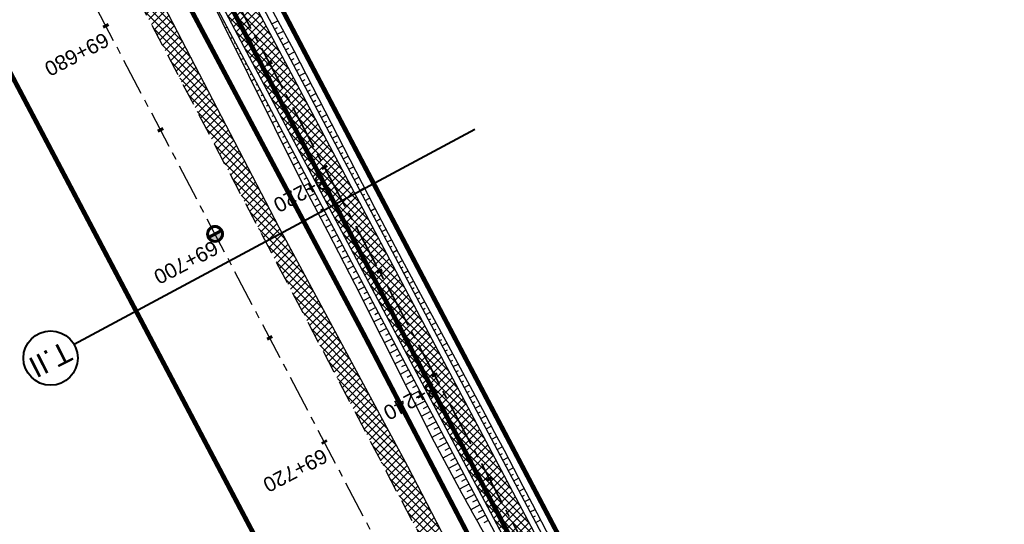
# Model space of a CAD drawing. Header units: metres. Extents: x 7529682 to 7533751, y 5721195 to 5727842.
# Tile 60 of 210: x 7531191 to 7531275, y 5724925 to 5724968. Entities that reach past the tile are written whole.
import ezdxf
from ezdxf.enums import TextEntityAlignment as Align

# ---------------------------------------------------------------- set-up
doc = ezdxf.new("R2010")
doc.units = ezdxf.units.M
for name, pattern in [('817-dzialki-09-05-04$0$HIDDEN', [0.375, 0.25, -0.125]), ('ACAD_ISO05W100', [33, 24, -3, 0, -3, 0, -3]), ('CENTER', [50.8, 31.75, -6.35, 6.35, -6.35]), ('CENTER2', [28.575, 19.05, -3.175, 3.175, -3.175]), ('HIDDEN', [9.525, 6.35, -3.175])]:
    doc.linetypes.add(name, pattern=pattern)
for name, color, linetype in [('C-DROGI-SYTUACJA', 7, 'Continuous'), ('C-DROGI-SYTUACJA-ETYKIETY', 7, 'Continuous'), ('D-hatch-pobocza', 131, 'Continuous'), ('D-pobocza', 60, 'Continuous'), ('D-rowy', 160, 'Continuous'), ('D-skarpa', 2, 'Continuous'), ('D-skarpa-kreskowanie', 2, 'Continuous')]:
    doc.layers.add(name, color=color, linetype=linetype)
for name, color, linetype, lineweight, true_color in [('D-ewidencja-numery', 7, 'Continuous', 50, 0x40ff00), ('D-hatch-ciag-pieszo-rowerowy', 7, 'Continuous', 13, 0xff9f80), ('D-LR-etap-III', 7, '817-dzialki-09-05-04$0$HIDDEN', 50, 0x00008f), ('D-typowe', 7, 'Continuous', 40, 0x0061c2)]:
    doc.layers.add(name, color=color, linetype=linetype, lineweight=lineweight, true_color=true_color)
for name, color, linetype, lineweight in [('D-krawędzie', 3, 'Continuous', 30), ('D-obrzeża', 2, 'Continuous', 30), ('D-oś', 10, 'CENTER', 30), ('D-pas-drogowy', 7, 'ACAD_ISO05W100', 50)]:
    doc.layers.add(name, color=color, linetype=linetype, lineweight=lineweight)
doc.layers.add('poprzeczki', color=7, linetype='Continuous', true_color=0x0000c7)
doc.styles.get("Standard").update_dxf_attribs({"font": 'arial.ttf'})

# ---------------------------------------------------------------- blocks, each defined once
blk = doc.blocks.new('kilometraz')
at = {"linetype": 'ByBlock', "lineweight": -2}
blk.add_hatch(color=0, dxfattribs=at).paths.add_polyline_path([(0, -0.28125, 0.41421356), (0.28125, 0, 0.41421356), (0, 0.28125)])
at = {"color": 0, "linetype": 'ByBlock', "lineweight": -2}
blk.add_line((0, 0.28125), (0, -0.28125), dxfattribs=at)
blk.add_circle((0, 0), 0.28125, dxfattribs=at)
blk = doc.blocks.new('AeccTickLine')
at = {"color": 0, "linetype": 'ByBlock', "lineweight": -2}
blk.add_line((0, 1), (0, -1), dxfattribs=at)

msp = doc.modelspace()

# ---------------------------------------------------------------- hatches: boundary and pattern name
at = {"layer": 'D-hatch-ciag-pieszo-rowerowy'}
h = msp.add_hatch(dxfattribs=at)
h.set_pattern_fill('ANSI37', color=256, scale=0.15, style=0)
h.set_pattern_definition([(45, (0.88535, 0.46493), (-0.33675960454, 0.33675960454), []), (135, (0.88535, 0.46493), (-0.33675960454, -0.33675960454), [])])
h.paths.add_polyline_path([(7531176.002, 5725035.633), (7531173.776, 5725034.493), (7531202.515, 5724979.795), (7531233.696, 5724920.95), (7531258.824, 5724873.473), (7531292.225, 5724809.507), (7531303.703, 5724787.477), (7531306.47, 5724787.579), (7531294.441, 5724810.665), (7531261.037, 5724874.637), (7531235.905, 5724922.12), (7531204.726, 5724980.962)])
at = {"layer": 'D-hatch-pobocza'}
h = msp.add_hatch(dxfattribs=at)
h.set_pattern_fill('ANSI37', color=256, scale=0.15, style=0)
h.set_pattern_definition([(45, (0, 0), (-0.33675960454, 0.33675960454), []), (135, (0, 0), (-0.33675960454, -0.33675960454), [])])
h.paths.add_polyline_path([(7531224.12, 5724929.62), (7531213.15, 5724949.98), (7531200.73, 5724973.91), (7531188.83, 5724996.41), (7531176.89, 5725019.33), (7531166.91, 5725038.07), (7531158.98, 5725054.059), (7531158.142, 5725051.386), (7531167.38, 5725033.767), (7531197.165, 5724976.988), (7531228.151, 5724918.034), (7531253.153, 5724870.491), (7531286.796, 5724806.654), (7531296.235, 5724788.675), (7531298.776, 5724787.518), (7531278.14, 5724826.49), (7531263.88, 5724853.83), (7531259.01, 5724862.85), (7531247.51, 5724884.88), (7531235.21, 5724908.21)])

# ---------------------------------------------------------------- linework, layer by layer
at = {"layer": 'C-DROGI-SYTUACJA', "color": 10, "linetype": 'CENTER2', "lineweight": 35, "ltscale": 0.2}
msp.add_lwpolyline([(7531156.869, 5725074.83), (7531166.993, 5725055.55, -0.068732), (7531168.479, 5725051.432), (7531169.1, 5725048.503, 0.068783), (7531171.89, 5725040.776), (7531203.621, 5724980.378), (7531234.8, 5724921.535), (7531259.931, 5724874.055), (7531293.333, 5724810.086), (7531313.16, 5724772.033), (7531341.529, 5724719.923, -0.009023), (7531346.533, 5724710.322), (7531363.735, 5724675.815), (7531380.065, 5724644.823), (7531398.584, 5724609.363), (7531424.897, 5724559.228), (7531446.142, 5724518.961), (7531474.816, 5724464.452), (7531498.201, 5724419.897)], format="xyb", dxfattribs=at)
at = {"layer": 'D-ewidencja-numery', "color": 12, "ltscale": 15, "true_color": 0xc70000}
msp.add_lwpolyline([(7531166.31, 5725074.58), (7531172.29, 5725062.58), (7531170.59, 5725055.606), (7531173.733, 5725044.081), (7531215.342, 5724964.86), (7531238.054, 5724921.685), (7531262.39, 5724875.283), (7531295.587, 5724811.266), (7531348.488, 5724712.363), (7531363.741, 5724682.684), (7531366.987, 5724675.865), (7531382.541, 5724646.111), (7531401.299, 5724610.875), (7531428.965, 5724558.862), (7531449.111, 5724520.398), (7531477.293, 5724465.831), (7531500.996, 5724421.113)], dxfattribs=at)
at = {"layer": 'D-krawędzie', "linetype": 'HIDDEN', "ltscale": 0.3, "flags": 128}
msp.add_lwpolyline([(7530572.01, 5726166.06), (7530620.381, 5726072.761), (7530641.555, 5726032.008), (7530660.961, 5725995.07), (7530689.128, 5725941.54), (7530707.336, 5725907.032), (7530725.256, 5725873.093), (7530743.97, 5725837.654), (7530770.527, 5725787.119), (7530787.864, 5725754.267), (7530809.898, 5725712.542), (7530824.739, 5725684.389), (7530840.856, 5725653.693), (7530860.675, 5725616.154), (7530865.283, 5725607.394), (7530878.05, 5725583.08), (7530918.172, 5725507.178), (7530950.163, 5725446.305), (7530993.419, 5725364.265), (7531022.766, 5725308.719), (7531053.81, 5725249.872), (7531081.166, 5725197.875), (7531103.902, 5725154.541), (7531128.123, 5725108.448), (7531149.3, 5725068.25), (7531167.38, 5725033.767), (7531197.165, 5724976.988), (7531228.151, 5724918.034), (7531253.153, 5724870.491), (7531286.796, 5724806.654), (7531306.74, 5724768.665), (7531335.094, 5724714.652), (7531357.319, 5724672.439), (7531373.645, 5724641.454), (7531392.162, 5724605.999), (7531418.48, 5724555.853), (7531439.727, 5724515.582), (7531468.399, 5724461.077), (7531491.782, 5724416.528), (7531531.99, 5724339.833), (7531557.227, 5724291.659), (7531569.852, 5724267.577), (7531591.376, 5724226.548), (7531610.004, 5724191.103), (7531616.883, 5724177.999), (7531629.985, 5724153.025), (7531641.007, 5724132.022), (7531664.906, 5724087.617), (7531677.644, 5724064.786), (7531683.112, 5724054.988), (7531686.753, 5724048.18), (7531695.448, 5724031.697), (7531703.749, 5724015.917), (7531709.214, 5724005.514), (7531719.389, 5723986.147), (7531726.295, 5723973), (7531732.741, 5723960.736), (7531735.13, 5723956.19)], dxfattribs=at)
at = {"layer": 'D-LR-etap-III', "ltscale": 10, "flags": 128}
msp.add_lwpolyline([(7531750.474, 5723895.103, 0.4, 0.4, 0), (7531750.505, 5723895.13, 0.4, 0.4, 0), (7531682.71, 5724022.92, 0.4, 0.4, 0), (7531619.177, 5724147.204, 0.4, 0.4, 0), (7531592.309, 5724198.489, 0.4, 0.4, 0), (7531553.264, 5724272.919, 0.4, 0.4, 0), (7531504.02, 5724366.79, 0.4, 0.4, 0), (7531482.09, 5724407.62, 0.4, 0.4, 0), (7531412.35, 5724541.183, 0.4, 0.4, 0), (7531388.464, 5724586.93, 0.4, 0.4, 0), (7531345.12, 5724669.94, 0.4, 0.4, 0), (7531127.66, 5725081.67, 0.4, 0.4, 0), (7531059.253, 5725211.041, 0.4, 0.4, 0), (7531008.007, 5725307.954, 0.4, 0.4, 0), (7530964.182, 5725390.836, 0.4, 0.4, 0), (7530914.557, 5725484.684, 0.4, 0.4, 0), (7530865.243, 5725577.494, 0.4, 0.4, 0), (7530840.085, 5725624.059, 0.4, 0.4, 0), (7530802.56, 5725694.925, 0.4, 0.4, 0), (7530755.54, 5725787.51, 0.4, 0.4, 0), (7530708.718, 5725876.303, 0.4, 0.4, 0), (7530695.12, 5725902.09, 0.4, 0.4, 0), (7530642.914, 5726001.078, 0.4, 0.4, 0), (7530634.935, 5726016.147, 0.4, 0.4, 0), (7530610.82, 5726061.93, 0.4, 0.4, 0), (7530610.82, 5726061.93, 0.4, 0.4, 0), (7530607.21, 5726063.51, 0.4, 0.4, 0), (7530597.42, 5726080.68, 0.4, 0.4, 0), (7530591.16, 5726088.44, 0.4, 0.4, 0), (7530581.28, 5726107.21, 0.4, 0.4, 0), (7530571.29, 5726130.56, 0.4, 0.4, 0), (7530549.555, 5726171.527, 0.4, 0.4, 0), (7530531.014, 5726206.474, 0.4, 0.4, 0), (7530516.461, 5726236.017, 0.4, 0.4, 0), (7530500.799, 5726266.141, 0.4, 0.4, 0), (7530491.35, 5726283.94, 0.4, 0.4, 0), (7530482.4, 5726303.41, 0.4, 0.4, 0), (7530482.4, 5726303.41, 0.4, 0.4, 0), (7530450.41, 5726357.28, 0.4, 0.4, 0), (7530397.759, 5726458.5, 0.4, 0.4, 0), (7530334.708, 5726583.665, 0.4, 0.4, 0), (7530303.939, 5726645.168, 0.4, 0.4, 0), (7530300.51, 5726651.778, 0.4, 0.4, 0), (7530289.214, 5726671.967, 0.4, 0.4, 0), (7530281.54, 5726685.57, 0.4, 0.4, 0), (7530261.371, 5726724.163, 0.4, 0.4, 0), (7530254.03, 5726738.21, 0.4, 0.4, 0), (7530197.22, 5726845.06, 0.4, 0.4, 0), (7530194.71, 5726849.15, 0.4, 0.4, 0), (7530195.92, 5726850.75, 0.4, 0.4, 0), (7530170.547, 5726892.961, 0.4, 0.4, 0), (7530143.175, 5726945.066, 0.4, 0.4, 0), (7530105.06, 5727018.32, 0.4, 0.4, 0), (7530100.06, 5727027.16, 0.4, 0.4, 0), (7530062.319, 5727099.625, 0.4, 0.4, 0), (7530015.379, 5727189.42, 0.4, 0.4, 0), (7529983.208, 5727250.207, 0.4, 0.4, 0), (7529953.284, 5727306.747, 0.4, 0.4, 0), (7529900.671, 5727406.159, 0.4, 0.4, 0), (7529890.63, 5727425.131, 0.4, 0.4, 0), (7529875.155, 5727454.426, 0.4, 0.4, 0), (7529857.56, 5727487.787, 0.4, 0.4, 0), (7529835.194, 5727530.193, 0.4, 0.4, 0), (7529811.741, 5727574.662, 0.4, 0.4, 0), (7529792.102, 5727611.923, 0.4, 0.4, 0), (7529768.066, 5727657.47, 0.4, 0.4, 0), (7529755.211, 5727682.131, 0.4, 0.4, 0), (7529753.31, 5727681.13, 0.4, 0.4, 0), (7529739.21, 5727707.77, 0.4, 0.4, 0), (7529735.395, 5727711.252, 0.4, 0.4, 0), (7529725.42, 5727730.2, 0.4, 0.4, 0), (7529723.55, 5727729.88, 0.4, 0.4, 0), (7529695.567, 5727782.932, 0.4, 0.4, 0), (7529717.68, 5727794.024, 0.4, 0.4, 0), (7529736.275, 5727758.647, 0.4, 0.4, 0), (7529736.275, 5727758.647, 0.4, 0.4, 0), (7529744.511, 5727750.406, 0.4, 0.4, 0), (7529744.511, 5727750.406, 0.4, 0.4, 0), (7529750.283, 5727738.55, 0.4, 0.4, 0), (7529777.109, 5727687.569, 0.4, 0.4, 0), (7529796.515, 5727651.33, 0.4, 0.4, 0), (7529814.938, 5727616.793, 0.4, 0.4, 0), (7529839.007, 5727572.304, 0.4, 0.4, 0), (7529860.618, 5727532.509, 0.4, 0.4, 0), (7529882.349, 5727491.504, 0.4, 0.4, 0), (7529904.865, 5727449.096, 0.4, 0.4, 0), (7529920.747, 5727418.885, 0.4, 0.4, 0), (7529946.677, 5727368.547, 0.4, 0.4, 0), (7529972.025, 5727320.573, 0.4, 0.4, 0), (7529987.74, 5727290.153, 0.4, 0.4, 0), (7529996.497, 5727273.662, 0.4, 0.4, 0), (7530017.541, 5727234.203, 0.4, 0.4, 0), (7530033.054, 5727204.864, 0.4, 0.4, 0), (7530051.623, 5727170.223, 0.4, 0.4, 0), (7530069.277, 5727137.016, 0.4, 0.4, 0), (7530089.385, 5727097.534, 0.4, 0.4, 0), (7530109.713, 5727060.747, 0.4, 0.4, 0), (7530136.77, 5727011.64, 0.4, 0.4, 0), (7530162.447, 5726962.744, 0.4, 0.4, 0), (7530187.674, 5726916.992, 0.4, 0.4, 0), (7530207.821, 5726879.335, 0.4, 0.4, 0), (7530230.626, 5726834.519, 0.4, 0.4, 0), (7530262.288, 5726776.618, 0.4, 0.4, 0), (7530277.51, 5726760.213, 0.4, 0.4, 0), (7530286.037, 5726744.107, 0.4, 0.4, 0), (7530288.097, 5726735.884, 0.4, 0.4, 0), (7530290.394, 5726725.047, 0.4, 0.4, 0), (7530296.177, 5726713.583, 0.4, 0.4, 0), (7530302.726, 5726701.182, 0.4, 0.4, 0), (7530325.685, 5726657.466, 0.4, 0.4, 0), (7530343.244, 5726623.649, 0.4, 0.4, 0), (7530360.23, 5726591.747, 0.4, 0.4, 0), (7530383.209, 5726548.059, 0.4, 0.4, 0), (7530406.018, 5726503.606, 0.4, 0.4, 0), (7530427.465, 5726462.62, 0.4, 0.4, 0), (7530447.928, 5726424.388, 0.4, 0.4, 0), (7530471.127, 5726379.921, 0.4, 0.4, 0), (7530490.501, 5726343.033, 0.4, 0.4, 0), (7530509.499, 5726306.733, 0.4, 0.4, 0), (7530529.89, 5726267.244, 0.4, 0.4, 0), (7530543.852, 5726238.99, 0.4, 0.4, 0), (7530554.809, 5726218.944, 0.4, 0.4, 0), (7530559.027, 5726212.223, 0.4, 0.4, 0), (7530563.061, 5726206.41, 0.4, 0.4, 0), (7530566.934, 5726200.464, 0.4, 0.4, 0), (7530569.771, 5726194.902, 0.4, 0.4, 0), (7530571.473, 5726191.282, 0.4, 0.4, 0), (7530572.839, 5726188.025, 0.4, 0.4, 0), (7530575.295, 5726182.035, 0.4, 0.4, 0), (7530579.737, 5726173.306, 0.4, 0.4, 0), (7530583.3, 5726167.41, 0.4, 0.4, 0), (7530593.4, 5726163.33, 0.4, 0.4, 0), (7530598.618, 5726155.264, 0.4, 0.4, 0), (7530608.258, 5726140.497, 0.4, 0.4, 0), (7530603.27, 5726136.83, 0.4, 0.4, 0), (7530606.53, 5726131.84, 0.4, 0.4, 0), (7530604.239, 5726124.217, 0.4, 0.4, 0), (7530605.847, 5726121.63, 0.4, 0.4, 0), (7530608.972, 5726116.164, 0.4, 0.4, 0), (7530618.114, 5726097.791, 0.4, 0.4, 0), (7530651.213, 5726034.96, 0.4, 0.4, 0), (7530670.244, 5725998.611, 0.4, 0.4, 0), (7530698.075, 5725945.953, 0.4, 0.4, 0), (7530716.506, 5725911.305, 0.4, 0.4, 0), (7530735.223, 5725875.667, 0.4, 0.4, 0), (7530752.504, 5725842.155, 0.4, 0.4, 0), (7530778.311, 5725793.501, 0.4, 0.4, 0), (7530797.5, 5725756.382, 0.4, 0.4, 0), (7530812.519, 5725728.289, 0.4, 0.4, 0), (7530820.039, 5725713.16, 0.4, 0.4, 0), (7530822.422, 5725710.194, 0.4, 0.4, 0), (7530833.155, 5725688.801, 0.4, 0.4, 0), (7530849.629, 5725656.159, 0.4, 0.4, 0), (7530867.983, 5725621.964, 0.4, 0.4, 0), (7530872.63, 5725612.888, 0.4, 0.4, 0), (7530880.354, 5725597.595, 0.4, 0.4, 0), (7530883.839, 5725593.389, 0.4, 0.4, 0), (7530891.782, 5725587.763, 0.4, 0.4, 0), (7530895.039, 5725584.281, 0.4, 0.4, 0), (7530897.034, 5725580.941, 0.4, 0.4, 0), (7530900.952, 5725579.946, 0.4, 0.4, 0), (7530904.81, 5725571.977, 0.4, 0.4, 0), (7530903.682, 5725568.566, 0.4, 0.4, 0), (7530908.901, 5725558.845, 0.4, 0.4, 0), (7530910.252, 5725545.672, 0.4, 0.4, 0), (7530912.873, 5725538.646, 0.4, 0.4, 0), (7530945.278, 5725478.464, 0.4, 0.4, 0), (7530959.692, 5725450.246, 0.4, 0.4, 0), (7531002.827, 5725368.192, 0.4, 0.4, 0), (7531044.704, 5725290.314, 0.4, 0.4, 0), (7531064.099, 5725253.213, 0.4, 0.4, 0), (7531083.01, 5725216.678, 0.4, 0.4, 0), (7531113.013, 5725158.466, 0.4, 0.4, 0), (7531137.364, 5725113.071, 0.4, 0.4, 0), (7531150.831, 5725086.712, 0.4, 0.4, 0), (7531159.746, 5725076.641, 0.4, 0.4, 0), (7531166.31, 5725074.58, 0.4, 0.4, 0), (7531172.29, 5725062.58, 0.4, 0.4, 0), (7531170.59, 5725055.606, 0.4, 0.4, 0), (7531173.733, 5725044.081, 0.4, 0.4, 0), (7531215.342, 5724964.86, 0.4, 0.4, 0), (7531238.054, 5724921.685, 0.4, 0.4, 0), (7531262.39, 5724875.283, 0.4, 0.4, 0), (7531295.587, 5724811.266, 0.4, 0.4, 0), (7531348.488, 5724712.363, 0.4, 0.4, 0), (7531363.741, 5724682.684, 0.4, 0.4, 0), (7531366.987, 5724675.865, 0.4, 0.4, 0), (7531382.541, 5724646.111, 0.4, 0.4, 0), (7531401.299, 5724610.875, 0.4, 0.4, 0), (7531428.965, 5724558.862, 0.4, 0.4, 0), (7531449.111, 5724520.398, 0.4, 0.4, 0), (7531477.293, 5724465.831, 0.4, 0.4, 0), (7531500.996, 5724421.113, 0.4, 0.4, 0), (7531512.122, 5724400.549, 0.4, 0.4, 0), (7531513.782, 5724396.757, 0.4, 0.4, 0), (7531526.32, 5724379.39, 0.4, 0.4, 0), (7531566.784, 5724302.736, 0.4, 0.4, 0), (7531612.277, 5724225.61, 0.4, 0.4, 0), (7531620.493, 5724210.548, 0.4, 0.4, 0), (7531631.578, 5724196.258, 0.4, 0.4, 0), (7531653.484, 5724152.434, 0.4, 0.4, 0), (7531661.151, 5724128.494, 0.4, 0.4, 0), (7531673.881, 5724101.186, 0.4, 0.4, 0), (7531684.691, 5724081.184, 0.4, 0.4, 0), (7531699.212, 5724051.17, 0.4, 0.4, 0), (7531704.034, 5724040.584, 0.4, 0.4, 0), (7531704.034, 5724040.584, 0.4, 0.4, 0), (7531703.913, 5724037.17, 0.4, 0.4, 0), (7531736.42, 5723969.232, 0.4, 0.4, 0), (7531738.285, 5723967.699, 0.4, 0.4, 0), (7531742.181, 5723962.346, 0.4, 0.4, 0), (7531744.286, 5723958.616, 0.4, 0.4, 0), (7531755.393, 5723944.193, 0.4, 0.4, 0), (7531758.69, 5723936.76, 0.4, 0.4, 0), (7531780.08, 5723929.25, 0.4, 0.4, 0), (7531792.612, 5723906.338, 0.4, 0.4, 0), (7531792.612, 5723906.338, 0.4, 0.4, 0), (7531756.962, 5723883.055, 0.4, 0.4, 0), (7531750.46, 5723895.13, 0.4, 0.4, 0), (7531750.46, 5723895.13, 0, 0, 0)], format="xyseb", dxfattribs=at)
at = {"layer": 'D-obrzeża'}
for points in [[(7531306.47, 5724787.579), (7531294.441, 5724810.665), (7531261.037, 5724874.637), (7531235.905, 5724922.12), (7531204.726, 5724980.962), (7531173.078, 5725041.197, -0.068789), (7531170.289, 5725048.924), (7531169.644, 5725051.962, 0.068574), (7531168.256, 5725055.815), (7531166.709, 5725058.764, -0.29099), (7531166.888, 5725060.903), (7531168.105, 5725062.505)], [(7531162.547, 5725061.318), (7531165.882, 5725054.959, -0.068574), (7531167.27, 5725051.106), (7531167.915, 5725048.068, 0.068789), (7531170.704, 5725040.34), (7531202.515, 5724979.795), (7531233.696, 5724920.95), (7531258.824, 5724873.473), (7531292.225, 5724809.507), (7531312.052, 5724771.454), (7531340.423, 5724719.339, -0.00902), (7531345.426, 5724709.741), (7531362.629, 5724675.233), (7531378.958, 5724644.242), (7531397.477, 5724608.783), (7531423.79, 5724558.646), (7531445.036, 5724518.378), (7531473.71, 5724463.87), (7531497.095, 5724419.316), (7531505.905, 5724402.511, -0.033171), (7531508.586, 5724396.451), (7531511.248, 5724389.164)]]:
    msp.add_lwpolyline(points, format="xyb", dxfattribs=at)
at = {"layer": 'D-oś', "ltscale": 0.1}
msp.add_lwpolyline([(7531488.683, 5724414.901), (7531465.302, 5724459.448), (7531436.63, 5724513.951), (7531415.383, 5724554.223), (7531389.061, 5724604.375), (7531370.545, 5724639.828), (7531354.222, 5724670.808), (7531331.996, 5724713.024), (7531303.641, 5724767.038), (7531283.699, 5724805.024), (7531250.055, 5724868.862), (7531225.053, 5724916.406), (7531194.065, 5724975.362), (7531164.28, 5725032.142), (7531146.202, 5725066.622)], dxfattribs=at)
at = {"layer": 'D-pas-drogowy', "ltscale": 0.2, "flags": 128}
msp.add_lwpolyline([(7531633.019, 5724182.834, 0.4, 0.4, 0), (7531617.559, 5724211.608, 0.4, 0.4, 0), (7531566.784, 5724302.736, 0.4, 0.4, 0), (7531538.419, 5724356.47, 0.4, 0.4, 0), (7531526.32, 5724379.39, 0.4, 0.4, 0), (7531516.102, 5724393.607, 0.4, 0.4, 0.001485), (7531513.78, 5724396.838, 0.4, 0.4, 0), (7531501.87, 5724413.41, 0.4, 0.4, 0), (7531474.926, 5724464.508, 0.4, 0.4, 0), (7531446.2, 5724518.992, 0.4, 0.4, 0), (7531424.962, 5724559.262, 0.4, 0.4, 0), (7531398.444, 5724609.566, 0.4, 0.4, 0), (7531379.647, 5724645.216, 0.4, 0.4, 0), (7531365.23, 5724672.56, 0.4, 0.4, 0), (7531341.306, 5724717.915, 0.4, 0.4, 0), (7531312.9, 5724771.789, 0.4, 0.4, 0), (7531292.591, 5724810.307, 0.4, 0.4, 0), (7531259.392, 5724873.271, 0.4, 0.4, 0), (7531233.74, 5724921.923, 0.4, 0.4, 0), (7531203.073, 5724980.092, 0.4, 0.4, 0), (7531173.471, 5725036.225, 0.4, 0.4, 0), (7531168.27, 5725046.09, 0.4, 0.4, 0), (7531172.29, 5725062.58, 0.4, 0.4, 0), (7531166.31, 5725074.58, 0.4, 0.4, 0), (7531150.32, 5725079.6, 0.4, 0.4, 0), (7531141.5, 5725096.43, 0.4, 0.4, 0), (7531109.312, 5725157.814, 0.4, 0.4, 0), (7531086.641, 5725201.048, 0.4, 0.4, 0), (7531059.198, 5725253.384, 0.4, 0.4, 0), (7531028.207, 5725312.489, 0.4, 0.4, 0), (7530999.105, 5725367.99, 0.4, 0.4, 0), (7530956.248, 5725449.725, 0.4, 0.4, 0), (7530924.398, 5725510.464, 0.4, 0.4, 0), (7530897.51, 5725561.74, 0.4, 0.4, 0), (7530894.46, 5725566.14, 0.4, 0.4, 0), (7530892.16, 5725570.49, 0.4, 0.4, 0), (7530869.363, 5725613.307, 0.4, 0.4, 0), (7530861.694, 5725627.705, 0.4, 0.4, 0), (7530852.74, 5725644.52, 0.4, 0.4, 0), (7530831.51, 5725684.2, 0.4, 0.4, 0), (7530811.13, 5725722.52, 0.4, 0.4, 0), (7530792.348, 5725757.941, 0.4, 0.4, 0), (7530768.03, 5725803.8, 0.4, 0.4, 0), (7530748.769, 5725840.179, 0.4, 0.4, 0), (7530727.7, 5725879.97, 0.4, 0.4, 0), (7530712.098, 5725909.545, 0.4, 0.4, 0), (7530693.644, 5725944.645, 0.4, 0.4, 0), (7530665.702, 5725997.539, 0.4, 0.4, 0), (7530641.76, 5726042.88, 0.4, 0.4, 0), (7530616.5, 5726091.48, 0.4, 0.4, 0), (7530604.628, 5726114.32, 0.4, 0.4, -0.007763), (7530602.5, 5726118.43, 0.4, 0.4, 0), (7530603.992, 5726123.395, 0.4, 0.4, 0), (7530606.53, 5726131.84, 0.4, 0.4, 0), (7530603.27, 5726136.83, 0.4, 0.4, 0), (7530593.776, 5726151.369, 0.4, 0.4, 0), (7530590.203, 5726156.84, 0.4, 0.4, 0), (7530583.3, 5726167.41, 0.4, 0.4, 0), (7530580.578, 5726170.428, 0.4, 0.4, 0), (7530575.85, 5726175.67, 0.4, 0.4, 0), (7530569.01, 5726186.66, 0.4, 0.4, 0), (7530562.555, 5726199.189, 0.4, 0.4, 0), (7530555.67, 5726211.39, 0.4, 0.4, 0), (7530548.29, 5726224.23, 0.4, 0.4, 0), (7530540.58, 5726237.71, 0.4, 0.4, 0), (7530532.68, 5726252.65, 0.4, 0.4, 0), (7530524.06, 5726269.35, 0.4, 0.4, 0), (7530502.82, 5726309.91, 0.4, 0.4, 0), (7530488.83, 5726336.63, 0.4, 0.4, 0), (7530466.03, 5726380.16, 0.4, 0.4, 0), (7530438.47, 5726432.77, 0.4, 0.4, 0), (7530424.53, 5726459.09, 0.4, 0.4, 0), (7530401.63, 5726502.97, 0.4, 0.4, 0), (7530383.38, 5726538.06, 0.4, 0.4, 0), (7530353.97, 5726593.52, 0.4, 0.4, 0), (7530338.47, 5726622.74, 0.4, 0.4, 0), (7530322.01, 5726653.88, 0.4, 0.4, 0), (7530297.54, 5726700.33, 0.4, 0.4, 0), (7530287.38, 5726719.6, 0.4, 0.4, 0), (7530285.95, 5726722.316, 0.4, 0.4, 0), (7530280.26, 5726733.12, 0.4, 0.4, 0), (7530266.73, 5726758.74, 0.4, 0.4, 0), (7530260.42, 5726770.47, 0.4, 0.4, 0), (7530253.25, 5726783.82, 0.4, 0.4, 0), (7530244.95, 5726799.33, 0.4, 0.4, 0), (7530239.39, 5726808.49, 0.4, 0.4, 0), (7530238.29, 5726807.9, 0.4, 0.4, 0), (7530218.11, 5726850.67, 0.4, 0.4, 0), (7530175.907, 5726928.168, 0.4, 0.4, 0), (7530096.68, 5727076.15, 0.4, 0.4, 0), (7530094.68, 5727079.89, 0.4, 0.4, 0), (7530064.597, 5727135.523, 0.4, 0.4, 0), (7530046.731, 5727168.892, 0.4, 0.4, 0), (7530025.803, 5727208.461, 0.4, 0.4, 0), (7530012.847, 5727232.979, 0.4, 0.4, 0), (7529994.15, 5727268.45, 0.4, 0.4, 0), (7529981.671, 5727291.93, 0.4, 0.4, 0), (7529949.89, 5727351.73, 0.4, 0.4, 0), (7529924.75, 5727399.03, 0.4, 0.4, 0), (7529915.516, 5727417.1, 0.4, 0.4, 0), (7529885.83, 5727475.19, 0.4, 0.4, 0), (7529862.56, 5727519.97, 0.4, 0.4, 0), (7529852.985, 5727538.191, 0.4, 0.4, 0), (7529836.513, 5727569.511, 0.4, 0.4, 0), (7529815.369, 5727609.141, 0.4, 0.4, 0), (7529792.795, 5727651.247, 0.4, 0.4, 0), (7529774.199, 5727685.858, 0.4, 0.4, 0), (7529746.966, 5727736.059, 0.4, 0.4, 0), (7529733.92, 5727757.62, 0.4, 0.4, 0), (7529708.607, 5727806.389, 0.4, 0.4, 0), (7529688.492, 5727796.345, 0.4, 0.4, 0), (7529723.55, 5727729.88, 0.4, 0.4, 0), (7529725.42, 5727730.2, 0.4, 0.4, 0), (7529735.38, 5727711.28, 0.4, 0.4, 0), (7529739.21, 5727707.77, 0.4, 0.4, 0), (7529753.31, 5727681.13, 0.4, 0.4, 0), (7529755.178, 5727682.114, 0.4, 0.4, 0), (7529792.102, 5727611.923, 0.4, 0.4, 0), (7529811.741, 5727574.662, 0.4, 0.4, 0), (7529835.194, 5727530.193, 0.4, 0.4, 0), (7529857.56, 5727487.787, 0.4, 0.4, 0), (7529875.155, 5727454.426, 0.4, 0.4, 0), (7529890.63, 5727425.131, 0.4, 0.4, 0), (7529900.671, 5727406.159, 0.4, 0.4, 0), (7529953.284, 5727306.747, 0.4, 0.4, 0), (7529983.208, 5727250.207, 0.4, 0.4, 0), (7530015.379, 5727189.42, 0.4, 0.4, 0), (7530062.319, 5727099.625, 0.4, 0.4, 0), (7530100.06, 5727027.16, 0.4, 0.4, 0), (7530105.06, 5727018.32, 0.4, 0.4, 0), (7530143.175, 5726945.066, 0.4, 0.4, 0), (7530170.547, 5726892.961, 0.4, 0.4, 0), (7530195.92, 5726850.75, 0.4, 0.4, 0), (7530194.71, 5726849.15, 0.4, 0.4, 0), (7530197.22, 5726845.06, 0.4, 0.4, 0), (7530254.03, 5726738.21, 0.4, 0.4, 0), (7530261.371, 5726724.163, 0.4, 0.4, 0), (7530281.54, 5726685.57, 0.4, 0.4, 0), (7530289.214, 5726671.967, 0.4, 0.4, 0), (7530300.51, 5726651.778, 0.4, 0.4, 0), (7530303.939, 5726645.168, 0.4, 0.4, 0), (7530334.708, 5726583.665, 0.4, 0.4, 0), (7530397.759, 5726458.5, 0.4, 0.4, 0), (7530450.41, 5726357.28, 0.4, 0.4, 0), (7530482.4, 5726303.41, 0.4, 0.4, 0), (7530483.688, 5726301.003, 0.4, 0.4, 0), (7530491.35, 5726283.94, 0.4, 0.4, 0), (7530512.67, 5726243.78, 0.4, 0.4, 0), (7530529.43, 5726209.46, 0.4, 0.4, 0), (7530571.29, 5726130.56, 0.4, 0.4, 0), (7530581.28, 5726107.21, 0.4, 0.4, 0), (7530591.16, 5726088.44, 0.4, 0.4, 0), (7530597.42, 5726080.68, 0.4, 0.4, 0), (7530607.21, 5726063.51, 0.4, 0.4, 0), (7530610.82, 5726061.93, 0.4, 0.4, 0), (7530634.935, 5726016.147, 0.4, 0.4, 0), (7530642.914, 5726001.078, 0.4, 0.4, 0), (7530695.12, 5725902.09, 0.4, 0.4, 0), (7530708.718, 5725876.303, 0.4, 0.4, 0), (7530755.54, 5725787.51, 0.4, 0.4, 0), (7530802.56, 5725694.925, 0.4, 0.4, 0), (7530840.085, 5725624.059, 0.4, 0.4, 0), (7530865.243, 5725577.494, 0.4, 0.4, 0), (7530914.557, 5725484.684, 0.4, 0.4, 0), (7530964.182, 5725390.836, 0.4, 0.4, 0), (7531008.007, 5725307.954, 0.4, 0.4, 0), (7531059.253, 5725211.041, 0.4, 0.4, 0), (7531127.66, 5725081.67, 0.4, 0.4, 0), (7531345.12, 5724669.94, 0.4, 0.4, 0), (7531388.464, 5724586.93, 0.4, 0.4, 0), (7531412.35, 5724541.183, 0.4, 0.4, 0), (7531482.09, 5724407.62, 0.4, 0.4, 0), (7531504.02, 5724366.79, 0.4, 0.4, 0), (7531519.374, 5724337.52, 0.4, 0.4, 0), (7531563.749, 5724252.932, 0.4, 0.4, 0), (7531602.175, 5724179.681, 0.4, 0.4, 0), (7531619.177, 5724147.204, 0.4, 0.4, 0), (7531625.038, 5724135.635, 0.4, 0.4, 0), (7531656.796, 5724073.316, 0.4, 0.4, 0), (7531675.12, 5724037.36, 0.4, 0.4, 0), (7531682.71, 5724022.92, 0.4, 0.4, 0), (7531705.565, 5723979.811, 0.4, 0.4, 0), (7531736.606, 5723921.262, 0.4, 0.4, 0), (7531750.46, 5723895.13, 0.4, 0.4, 0), (7531740.77, 5723886.56, 0.4, 0.4, 0), (7531732.86, 5723885, 0.4, 0.4, 0), (7531722.18, 5723887.77, 0.4, 0.4, 0), (7531729.87, 5723862.17, 0.4, 0.4, 0), (7531742.92, 5723861.93, 0.4, 0.4, 0), (7531763.71, 5723859.52, 0.4, 0.4, 0), (7531768.42, 5723854.12, 0.4, 0.4, 0), (7531787.42, 5723817.97, 0.4, 0.4, 0), (7531795.57, 5723809.82, 0.4, 0.4, 0), (7531816.347, 5723819.85, 0.4, 0.4, 0), (7531816.347, 5723819.85, 0.4, 0.4, 0), (7531805.06, 5723843.23, 0.4, 0.4, 0), (7531803.61, 5723886.23, 0.4, 0.4, 0), (7531803.61, 5723886.23, 0.4, 0.4, 0), (7531780.08, 5723929.25, 0.4, 0.4, 0), (7531758.69, 5723936.76, 0.4, 0.4, 0), (7531749.359, 5723946.412, 0.4, 0.4, 0), (7531742.71, 5723953.29, 0.4, 0.4, 0), (7531735.177, 5723967.878, 0.4, 0.4, 0), (7531722.37, 5723992.68, 0.4, 0.4, 0), (7531705.042, 5724030.886, 0.4, 0.4, 0), (7531699.47, 5724043.17, 0.4, 0.4, 0), (7531692.69, 5724058.11, 0.4, 0.4, 0), (7531679.672, 5724084.017, 0.4, 0.4, 0), (7531674.55, 5724094.21, 0.4, 0.4, 0), (7531666.633, 5724114.003, 0.4, 0.4, 0), (7531649, 5724153.82, 0.4, 0.4, 0), (7531641.49, 5724149.34, 0.4, 0.4, 0), (7531626.04, 5724179.34, 0.4, 0.4, 0), (7531633.03, 5724182.84, 0, 0, 0)], format="xyseb", dxfattribs=at)
at = {"layer": 'D-pobocza'}
for points in [[(7531307.023, 5724787.599), (7531294.884, 5724810.896), (7531261.48, 5724874.869), (7531236.347, 5724922.354), (7531205.169, 5724981.195), (7531173.553, 5725041.368, -0.068789), (7531170.764, 5725049.096), (7531170.119, 5725052.133, 0.068574), (7531168.73, 5725055.986), (7531167.152, 5725058.996, -0.29099), (7531167.286, 5725060.6), (7531168.707, 5725062.47)], [(7531162.212, 5725060.882), (7531165.407, 5725054.788, -0.068574), (7531166.795, 5725050.935), (7531167.44, 5725047.896, 0.068789), (7531170.23, 5725040.168), (7531202.073, 5724979.562), (7531233.254, 5724920.716), (7531258.382, 5724873.241), (7531291.782, 5724809.276), (7531303.156, 5724787.446)]]:
    msp.add_lwpolyline(points, format="xyb", dxfattribs=at)
msp.add_lwpolyline([(7531298.776, 5724787.518), (7531278.14, 5724826.49), (7531263.88, 5724853.83), (7531259.01, 5724862.85), (7531247.51, 5724884.88), (7531235.21, 5724908.21), (7531224.12, 5724929.62), (7531213.15, 5724949.98), (7531200.73, 5724973.91), (7531188.83, 5724996.41), (7531176.89, 5725019.33), (7531166.91, 5725038.07), (7531158.98, 5725054.059), (7531158.142, 5725051.386)], dxfattribs=at)
at = {"layer": 'D-rowy', "linetype": 'HIDDEN', "ltscale": 0.1, "const_width": 0.4, "flags": 128}
msp.add_lwpolyline([(7531506.121, 5724397.133), (7531489.191, 5724429.341), (7531483.4, 5724440.512), (7531478.412, 5724450.147), (7531462.901, 5724479.304), (7531434.633, 5724532.162), (7531396.749, 5724604.645), (7531378.596, 5724640.173), (7531368.21, 5724659.05), (7531363.9, 5724666.92), (7531355.877, 5724682.662), (7531338.033, 5724716.835), (7531309.902, 5724770.333), (7531304.158, 5724781.147), (7531299.737, 5724789.052), (7531294.93, 5724798.468), (7531279.862, 5724827.641), (7531247.715, 5724888.417), (7531220.373, 5724940.873), (7531195.514, 5724987.527), (7531168.706, 5725038.836), (7531161.296, 5725053.455), (7531161.296, 5725053.455)], dxfattribs=at)
at = {"layer": 'D-skarpa', "linetype": 'Continuous'}
for points in [[(7531190.908, 5725009.15), (7531195.689, 5725000.366, -0.001638), (7531202.64, 5724987.073), (7531204.927, 5724982.627), (7531205.513, 5724981.372), (7531207.112, 5724978.135), (7531212.054, 5724969.436), (7531214.413, 5724965.028), (7531221.265, 5724951.683), (7531223.594, 5724947.259), (7531228.34, 5724938.457), (7531230.708, 5724934.053, -0.000223), (7531256.277, 5724885.356)], [(7531189.712, 5725002.874), (7531192.002, 5724998.429), (7531194.338, 5724994.008), (7531199.082, 5724985.204), (7531201.396, 5724980.772), (7531202.029, 5724979.542), (7531203.731, 5724976.344), (7531206.087, 5724971.934), (7531214.984, 5724954.014), (7531217.317, 5724949.591), (7531219.598, 5724945.141), (7531226.349, 5724931.743), (7531228.71, 5724927.335, -0.000386), (7531236.047, 5724914.248)]]:
    msp.add_lwpolyline(points, format="xyb", dxfattribs=at)
at = {"layer": 'D-skarpa-kreskowanie', "linetype": 'Continuous'}
for p, q in [((7531208.49, 5724967.452, 108.277), (7531208.419, 5724967.415, 108.224)), ((7531212.534, 5724967.295, 108.41), (7531213.052, 5724967.57, 108.019)), ((7531208.724, 5724967.01, 108.278), (7531208.572, 5724966.93, 108.163)), ((7531208.958, 5724966.569, 108.278), (7531208.876, 5724966.525, 108.217)), ((7531212.768, 5724966.853, 108.411), (7531213.028, 5724966.991, 108.215)), ((7531213.002, 5724966.412, 108.412), (7531213.524, 5724966.688, 108.018)), ((7531209.192, 5724966.127, 108.279), (7531209.016, 5724966.034, 108.147)), ((7531209.426, 5724965.685, 108.28), (7531209.332, 5724965.635, 108.21)), ((7531213.236, 5724965.97, 108.413), (7531213.498, 5724966.109, 108.216)), ((7531213.47, 5724965.528, 108.414), (7531213.996, 5724965.806, 108.018)), ((7531209.66, 5724965.243, 108.281), (7531209.461, 5724965.138, 108.131)), ((7531209.894, 5724964.801, 108.282), (7531209.789, 5724964.746, 108.203)), ((7531213.704, 5724965.086, 108.415), (7531213.968, 5724965.226, 108.216)), ((7531213.938, 5724964.644, 108.416), (7531214.466, 5724964.924, 108.018)), ((7531210.128, 5724964.36, 108.283), (7531209.906, 5724964.242, 108.115)), ((7531214.173, 5724964.203, 108.417), (7531214.433, 5724964.341, 108.22)), ((7531214.407, 5724963.761, 108.418), (7531214.923, 5724964.034, 108.029)), ((7531210.363, 5724963.918, 108.284), (7531210.246, 5724963.856, 108.196)), ((7531210.597, 5724963.476, 108.285), (7531210.351, 5724963.346, 108.1)), ((7531214.641, 5724963.319, 108.419), (7531214.896, 5724963.454, 108.226)), ((7531214.875, 5724962.877, 108.42), (7531215.38, 5724963.145, 108.039)), ((7531210.831, 5724963.034, 108.286), (7531210.702, 5724962.966, 108.189)), ((7531211.065, 5724962.592, 108.287), (7531210.796, 5724962.45, 108.084)), ((7531215.109, 5724962.435, 108.421), (7531215.359, 5724962.568, 108.232)), ((7531211.299, 5724962.151, 108.288), (7531211.159, 5724962.076, 108.182)), ((7531211.533, 5724961.709, 108.289), (7531211.241, 5724961.554, 108.068)), ((7531215.343, 5724961.994, 108.422), (7531215.837, 5724962.255, 108.049)), ((7531215.577, 5724961.552, 108.423), (7531215.821, 5724961.681, 108.239)), ((7531211.767, 5724961.267, 108.29), (7531211.615, 5724961.186, 108.175)), ((7531212.001, 5724960.825, 108.291), (7531211.686, 5724960.658, 108.053)), ((7531215.811, 5724961.11, 108.424), (7531216.293, 5724961.365, 108.06)), ((7531216.045, 5724960.668, 108.425), (7531216.284, 5724960.794, 108.245)), ((7531212.235, 5724960.383, 108.292), (7531212.072, 5724960.297, 108.168)), ((7531212.469, 5724959.941, 108.293), (7531212.13, 5724959.762, 108.037)), ((7531216.28, 5724960.226, 108.425), (7531216.75, 5724960.476, 108.07)), ((7531216.514, 5724959.784, 108.426), (7531216.746, 5724959.908, 108.251)), ((7531212.704, 5724959.5, 108.294), (7531212.528, 5724959.407, 108.161)), ((7531212.938, 5724959.058, 108.294), (7531212.575, 5724958.866, 108.021)), ((7531216.748, 5724959.343, 108.427), (7531217.207, 5724959.586, 108.081)), ((7531216.982, 5724958.901, 108.428), (7531217.209, 5724959.021, 108.257)), ((7531213.172, 5724958.616, 108.295), (7531212.985, 5724958.517, 108.154)), ((7531213.406, 5724958.174, 108.296), (7531213.02, 5724957.97, 108.005)), ((7531217.216, 5724958.459, 108.429), (7531217.664, 5724958.696, 108.091)), ((7531217.45, 5724958.017, 108.43), (7531217.671, 5724958.134, 108.263)), ((7531213.64, 5724957.732, 108.297), (7531213.441, 5724957.627, 108.147)), ((7531213.874, 5724957.291, 108.298), (7531213.465, 5724957.074, 107.99)), ((7531217.684, 5724957.575, 108.431), (7531218.121, 5724957.807, 108.102)), ((7531217.918, 5724957.134, 108.432), (7531218.134, 5724957.248, 108.269)), ((7531214.108, 5724956.849, 108.299), (7531213.898, 5724956.737, 108.14)), ((7531214.342, 5724956.407, 108.3), (7531213.91, 5724956.178, 107.974)), ((7531218.152, 5724956.692, 108.433), (7531218.578, 5724956.917, 108.112)), ((7531214.576, 5724955.965, 108.301), (7531214.354, 5724955.847, 108.134)), ((7531218.386, 5724956.25, 108.434), (7531218.596, 5724956.361, 108.276)), ((7531218.621, 5724955.808, 108.435), (7531219.035, 5724956.028, 108.122)), ((7531214.81, 5724955.523, 108.302), (7531214.355, 5724955.282, 107.958)), ((7531215.045, 5724955.082, 108.303), (7531214.811, 5724954.958, 108.127)), ((7531218.855, 5724955.366, 108.436), (7531219.059, 5724955.475, 108.282)), ((7531219.089, 5724954.925, 108.437), (7531219.491, 5724955.138, 108.133)), ((7531215.279, 5724954.64, 108.304), (7531214.8, 5724954.386, 107.942)), ((7531215.513, 5724954.198, 108.305), (7531215.268, 5724954.068, 108.12)), ((7531219.323, 5724954.483, 108.438), (7531219.521, 5724954.588, 108.288)), ((7531219.557, 5724954.041, 108.439), (7531219.948, 5724954.248, 108.143)), ((7531215.747, 5724953.756, 108.306), (7531215.257, 5724953.497, 107.936)), ((7531215.981, 5724953.314, 108.307), (7531215.736, 5724953.184, 108.122)), ((7531219.791, 5724953.599, 108.44), (7531219.984, 5724953.701, 108.294)), ((7531220.025, 5724953.157, 108.441), (7531220.405, 5724953.359, 108.154)), ((7531216.215, 5724952.872, 108.308), (7531215.723, 5724952.612, 107.937)), ((7531216.449, 5724952.431, 108.309), (7531216.203, 5724952.3, 108.123)), ((7531220.259, 5724952.716, 108.441), (7531220.446, 5724952.815, 108.3)), ((7531220.493, 5724952.274, 108.442), (7531220.862, 5724952.469, 108.164)), ((7531216.683, 5724951.989, 108.31), (7531216.19, 5724951.727, 107.937)), ((7531216.917, 5724951.547, 108.31), (7531216.67, 5724951.416, 108.124)), ((7531220.727, 5724951.832, 108.443), (7531220.909, 5724951.928, 108.306)), ((7531220.962, 5724951.39, 108.444), (7531221.32, 5724951.58, 108.174)), ((7531217.152, 5724951.105, 108.311), (7531216.656, 5724950.843, 107.938)), ((7531217.386, 5724950.663, 108.312), (7531217.138, 5724950.532, 108.125)), ((7531221.196, 5724950.948, 108.445), (7531221.374, 5724951.043, 108.311)), ((7531221.43, 5724950.506, 108.446), (7531221.786, 5724950.695, 108.178)), ((7531217.62, 5724950.222, 108.313), (7531217.123, 5724949.958, 107.938)), ((7531217.854, 5724949.78, 108.314), (7531217.605, 5724949.648, 108.126)), ((7531221.664, 5724950.065, 108.447), (7531221.841, 5724950.159, 108.313)), ((7531221.898, 5724949.623, 108.448), (7531222.251, 5724949.81, 108.182)), ((7531218.088, 5724949.338, 108.315), (7531217.583, 5724949.071, 107.935)), ((7531218.322, 5724948.896, 108.316), (7531218.067, 5724948.761, 108.124)), ((7531222.132, 5724949.181, 108.449), (7531222.308, 5724949.274, 108.316)), ((7531222.366, 5724948.739, 108.45), (7531222.717, 5724948.925, 108.185)), ((7531218.556, 5724948.454, 108.317), (7531218.04, 5724948.181, 107.927)), ((7531218.79, 5724948.013, 108.318), (7531218.529, 5724947.874, 108.121)), ((7531222.6, 5724948.297, 108.451), (7531222.775, 5724948.39, 108.319)), ((7531222.834, 5724947.856, 108.452), (7531223.183, 5724948.04, 108.189)), ((7531219.024, 5724947.571, 108.319), (7531218.496, 5724947.291, 107.92)), ((7531223.068, 5724947.414, 108.453), (7531223.242, 5724947.506, 108.322)), ((7531219.493, 5724946.687, 108.321), (7531218.952, 5724946.401, 107.913)), ((7531219.258, 5724947.129, 108.32), (7531218.991, 5724946.987, 108.118)), ((7531223.303, 5724946.972, 108.454), (7531223.649, 5724947.156, 108.192)), ((7531223.537, 5724946.53, 108.455), (7531223.712, 5724946.623, 108.323)), ((7531219.961, 5724945.804, 108.323), (7531219.409, 5724945.511, 107.906)), ((7531219.727, 5724946.245, 108.322), (7531219.454, 5724946.101, 108.116)), ((7531223.771, 5724946.088, 108.456), (7531224.124, 5724946.275, 108.189)), ((7531224.005, 5724945.647, 108.457), (7531224.183, 5724945.741, 108.322)), ((7531220.429, 5724944.92, 108.325), (7531219.861, 5724944.619, 107.896)), ((7531220.195, 5724945.362, 108.324), (7531219.915, 5724945.214, 108.113)), ((7531224.239, 5724945.205, 108.457), (7531224.599, 5724945.395, 108.186)), ((7531224.473, 5724944.763, 108.458), (7531224.655, 5724944.859, 108.322)), ((7531220.897, 5724944.036, 108.326), (7531220.311, 5724943.726, 107.884)), ((7531220.663, 5724944.478, 108.326), (7531220.375, 5724944.325, 108.108)), ((7531224.707, 5724944.321, 108.459), (7531225.073, 5724944.515, 108.183)), ((7531224.941, 5724943.879, 108.46), (7531225.126, 5724943.977, 108.321)), ((7531221.365, 5724943.153, 108.328), (7531220.761, 5724942.833, 107.873)), ((7531221.131, 5724943.594, 108.327), (7531220.834, 5724943.437, 108.103)), ((7531225.175, 5724943.438, 108.461), (7531225.548, 5724943.635, 108.18)), ((7531225.41, 5724942.996, 108.462), (7531225.597, 5724943.095, 108.32)), ((7531221.834, 5724942.269, 108.33), (7531221.211, 5724941.939, 107.861)), ((7531221.599, 5724942.711, 108.329), (7531221.293, 5724942.548, 108.098)), ((7531225.644, 5724942.554, 108.463), (7531226.023, 5724942.755, 108.177)), ((7531225.878, 5724942.112, 108.464), (7531226.069, 5724942.213, 108.32)), ((7531222.302, 5724941.385, 108.332), (7531221.661, 5724941.046, 107.849)), ((7531222.068, 5724941.827, 108.331), (7531221.752, 5724941.66, 108.093)), ((7531226.112, 5724941.67, 108.465), (7531226.497, 5724941.874, 108.174)), ((7531226.346, 5724941.228, 108.466), (7531226.54, 5724941.331, 108.319)), ((7531222.77, 5724940.502, 108.334), (7531222.111, 5724940.153, 107.837)), ((7531222.536, 5724940.944, 108.333), (7531222.211, 5724940.772, 108.088)), ((7531226.58, 5724940.787, 108.467), (7531226.972, 5724940.994, 108.171)), ((7531223.004, 5724940.06, 108.335), (7531222.67, 5724939.883, 108.083)), ((7531226.814, 5724940.345, 108.468), (7531227.012, 5724940.45, 108.319)), ((7531227.048, 5724939.903, 108.469), (7531227.447, 5724940.114, 108.168)), ((7531223.238, 5724939.618, 108.336), (7531222.561, 5724939.26, 107.825)), ((7531223.472, 5724939.176, 108.337), (7531223.129, 5724938.995, 108.078)), ((7531227.282, 5724939.461, 108.47), (7531227.483, 5724939.568, 108.318)), ((7531227.516, 5724939.019, 108.471), (7531227.921, 5724939.234, 108.165)), ((7531223.706, 5724938.735, 108.338), (7531223.011, 5724938.366, 107.813)), ((7531223.94, 5724938.293, 108.339), (7531223.588, 5724938.106, 108.073)), ((7531227.751, 5724938.578, 108.472), (7531227.955, 5724938.686, 108.318)), ((7531227.985, 5724938.136, 108.473), (7531228.396, 5724938.354, 108.162)), ((7531224.175, 5724937.851, 108.34), (7531223.461, 5724937.473, 107.802)), ((7531224.409, 5724937.409, 108.341), (7531224.048, 5724937.218, 108.068)), ((7531228.219, 5724937.694, 108.473), (7531228.426, 5724937.804, 108.317)), ((7531228.453, 5724937.252, 108.474), (7531228.869, 5724937.473, 108.16)), ((7531224.643, 5724936.967, 108.342), (7531223.911, 5724936.58, 107.79)), ((7531224.877, 5724936.526, 108.342), (7531224.507, 5724936.329, 108.063)), ((7531228.687, 5724936.81, 108.475), (7531228.897, 5724936.921, 108.317)), ((7531228.921, 5724936.369, 108.476), (7531229.343, 5724936.592, 108.158)), ((7531225.111, 5724936.084, 108.343), (7531224.362, 5724935.687, 107.778)), ((7531225.345, 5724935.642, 108.344), (7531224.966, 5724935.441, 108.058)), ((7531229.155, 5724935.927, 108.477), (7531229.367, 5724936.039, 108.317)), ((7531229.389, 5724935.485, 108.478), (7531229.816, 5724935.711, 108.156)), ((7531225.579, 5724935.2, 108.345), (7531224.812, 5724934.793, 107.766)), ((7531225.813, 5724934.758, 108.346), (7531225.425, 5724934.553, 108.053)), ((7531229.623, 5724935.043, 108.479), (7531229.838, 5724935.157, 108.317)), ((7531229.857, 5724934.601, 108.48), (7531230.29, 5724934.83, 108.154)), ((7531226.047, 5724934.316, 108.347), (7531225.262, 5724933.9, 107.754)), ((7531226.282, 5724933.875, 108.348), (7531225.884, 5724933.664, 108.048)), ((7531230.092, 5724934.159, 108.481), (7531230.309, 5724934.275, 108.317)), ((7531230.326, 5724933.718, 108.482), (7531230.762, 5724933.949, 108.152)), ((7531226.516, 5724933.433, 108.349), (7531225.712, 5724933.007, 107.742)), ((7531226.75, 5724932.991, 108.35), (7531226.343, 5724932.776, 108.043)), ((7531230.56, 5724933.276, 108.483), (7531230.777, 5724933.391, 108.319)), ((7531230.794, 5724932.834, 108.484), (7531231.228, 5724933.064, 108.157)), ((7531226.984, 5724932.549, 108.351), (7531226.162, 5724932.114, 107.731)), ((7531227.218, 5724932.107, 108.352), (7531226.803, 5724931.888, 108.039)), ((7531231.028, 5724932.392, 108.485), (7531231.244, 5724932.507, 108.322)), ((7531231.262, 5724931.95, 108.486), (7531231.693, 5724932.179, 108.161)), ((7531227.452, 5724931.666, 108.353), (7531226.625, 5724931.227, 107.729)), ((7531231.496, 5724931.509, 108.487), (7531231.711, 5724931.622, 108.325)), ((7531231.73, 5724931.067, 108.488), (7531232.158, 5724931.293, 108.165)), ((7531227.92, 5724930.782, 108.355), (7531227.097, 5724930.346, 107.733)), ((7531227.686, 5724931.224, 108.354), (7531227.273, 5724931.005, 108.042)), ((7531231.964, 5724930.625, 108.489), (7531232.177, 5724930.738, 108.328)), ((7531232.198, 5724930.183, 108.489), (7531232.623, 5724930.408, 108.169)), ((7531228.388, 5724929.898, 108.357), (7531227.569, 5724929.464, 107.738)), ((7531228.154, 5724930.34, 108.356), (7531227.744, 5724930.123, 108.046)), ((7531232.433, 5724929.741, 108.49), (7531232.644, 5724929.854, 108.331)), ((7531228.857, 5724929.015, 108.358), (7531228.041, 5724928.583, 107.743)), ((7531228.623, 5724929.457, 108.358), (7531228.214, 5724929.24, 108.049)), ((7531232.667, 5724929.3, 108.491), (7531233.088, 5724929.523, 108.173)), ((7531232.901, 5724928.858, 108.492), (7531233.111, 5724928.969, 108.334)), ((7531229.325, 5724928.131, 108.36), (7531228.513, 5724927.701, 107.748)), ((7531229.091, 5724928.573, 108.359), (7531228.684, 5724928.357, 108.053)), ((7531233.135, 5724928.416, 108.493), (7531233.554, 5724928.638, 108.177)), ((7531233.369, 5724927.974, 108.494), (7531233.578, 5724928.085, 108.337)), ((7531229.793, 5724927.248, 108.362), (7531228.99, 5724926.822, 107.756)), ((7531229.559, 5724927.689, 108.361), (7531229.155, 5724927.475, 108.056)), ((7531233.603, 5724927.532, 108.495), (7531234.019, 5724927.753, 108.182)), ((7531233.837, 5724927.091, 108.496), (7531234.044, 5724927.2, 108.34)), ((7531230.261, 5724926.364, 108.364), (7531229.469, 5724925.944, 107.767)), ((7531230.027, 5724926.806, 108.363), (7531229.628, 5724926.594, 108.062)), ((7531234.071, 5724926.649, 108.497), (7531234.484, 5724926.867, 108.186)), ((7531234.305, 5724926.207, 108.498), (7531234.511, 5724926.316, 108.343)), ((7531230.729, 5724925.48, 108.366), (7531229.949, 5724925.067, 107.777)), ((7531230.495, 5724925.922, 108.365), (7531230.102, 5724925.714, 108.068)), ((7531234.54, 5724925.765, 108.499), (7531234.949, 5724925.982, 108.19)), ((7531234.774, 5724925.323, 108.5), (7531234.978, 5724925.431, 108.346)), ((7531230.964, 5724925.038, 108.367), (7531230.576, 5724924.833, 108.075)), ((7531235.008, 5724924.881, 108.501), (7531235.414, 5724925.097, 108.194))]:
    msp.add_line(p, q, dxfattribs=at)
at = {"layer": 'D-typowe'}
msp.add_lwpolyline([(7531229.825, 5724958.323), (7531195.689, 5724940.023)], dxfattribs=at)
msp.add_circle((7531193.688, 5724938.861), 2.314, dxfattribs=at)

# ---------------------------------------------------------------- block references
at = {"layer": 'C-DROGI-SYTUACJA-ETYKIETY', "color": 2, "linetype": 'Continuous', "lineweight": 60, "xscale": 0.25, "yscale": 0.25, "zscale": 0.25, "rotation": 297.7267374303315}
for p in [(7531198.394, 5724967.126), (7531203.047, 5724958.274), (7531212.352, 5724940.571), (7531217.004, 5724931.719)]:
    msp.add_blockref('AeccTickLine', p, dxfattribs=at)
at = {"layer": 'C-DROGI-SYTUACJA-ETYKIETY', "color": 10, "linetype": 'Continuous', "lineweight": 60, "xscale": 2.249999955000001, "yscale": 2.249999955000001, "zscale": 2.249999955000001, "rotation": 297.7267374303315}
msp.add_blockref('kilometraz', (7531207.699, 5724949.423), dxfattribs=at)
at = {"layer": 'poprzeczki', "color": 2, "linetype": 'Continuous', "lineweight": 60, "xscale": 0.2499999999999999, "yscale": 0.2499999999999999, "zscale": 0.2499999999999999, "rotation": 297.9178743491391}
for p in [(7531212.337, 5724963.928), (7531217.019, 5724955.092), (7531221.702, 5724946.256), (7531226.384, 5724937.42), (7531231.066, 5724928.584)]:
    msp.add_blockref('AeccTickLine', p, dxfattribs=at)

# ---------------------------------------------------------------- texts
at = {"layer": 'C-DROGI-SYTUACJA-ETYKIETY', "color": 2}
for s, rotation, p in [('69+680', 207.72674, (7531198.237, 5724966.62)), ('3+220', 207.91787, (7531216.864, 5724954.585)), ('69+700', 207.72674, (7531207.542, 5724948.916)), ('3+240', 207.91787, (7531226.228, 5724936.913)), ('69+720', 207.72674, (7531216.847, 5724931.213))]:
    msp.add_text(s, height=1.25, rotation=rotation, dxfattribs=at).set_placement(p)
at = {"layer": 'D-typowe'}
msp.add_text('T.II', height=1.8, rotation=206.98201, dxfattribs=at).set_placement((7531193.68, 5724938.736), align=Align.MIDDLE)

doc.saveas('drawing.dxf')
